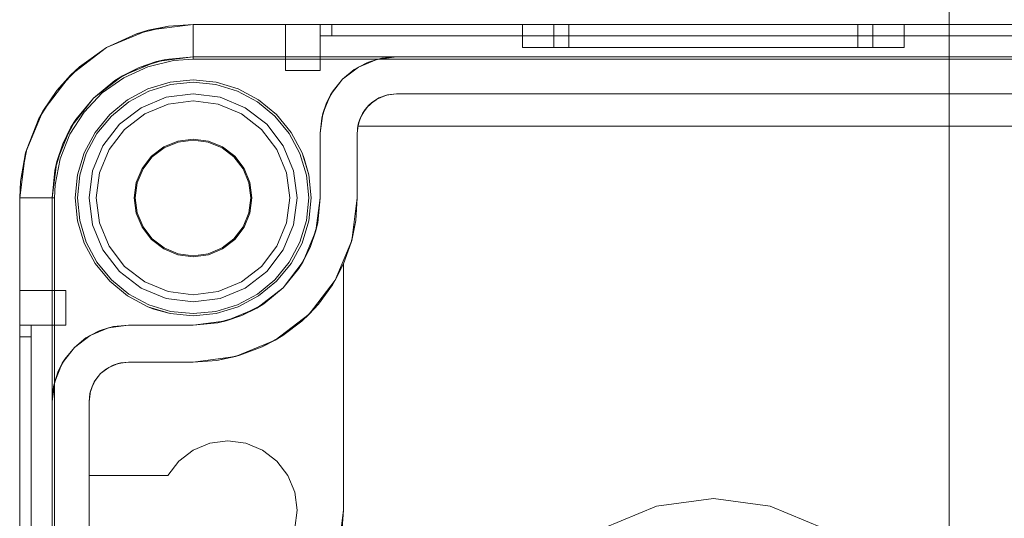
# Model space of a CAD drawing. Extents: x -620 to 300, y 62 to 1112.
# Tile 18 of 200: x -456.98 to -456.129, y 367.839 to 368.27. Entities that reach past the tile are written whole.
import ezdxf
from ezdxf.lldxf.tags import DXFTag

# ---------------------------------------------------------------- set-up
doc = ezdxf.new("R2010")
doc.units = 0
doc.layers.get('0').update_dxf_attribs({"lineweight": 13})
doc.layers.add('70 -71 Achsen- 1 Gebäudeachsen', color=7, linetype='STRICHPUNKT2-A06CPVM0L0', lineweight=18)
tags = doc.linetypes.add('STRICHPUNKT2-A06CPVM0L0', pattern=[12.7, 6.35, -3.175, 0, -3.175]).pattern_tags.tags
tags[10:11] = [DXFTag(74, 4), DXFTag(75, 0), DXFTag(340, '0'), DXFTag(46, 0.0), DXFTag(50, 0.0), DXFTag(44, 0.0), DXFTag(45, 0.0)]
tags[8:9] = [DXFTag(74, 4), DXFTag(75, 0), DXFTag(340, '0'), DXFTag(46, 0.0), DXFTag(50, 0.0), DXFTag(44, 0.0), DXFTag(45, 0.0)]
tags[6:7] = [DXFTag(74, 4), DXFTag(75, 0), DXFTag(340, '0'), DXFTag(46, 0.0), DXFTag(50, 0.0), DXFTag(44, 0.0), DXFTag(45, 0.0)]
tags[4:5] = [DXFTag(74, 4), DXFTag(75, 0), DXFTag(340, '0'), DXFTag(46, 0.0), DXFTag(50, 0.0), DXFTag(44, 0.0), DXFTag(45, 0.0)]

# ---------------------------------------------------------------- blocks, each defined once
blk = doc.blocks.new('Referenz-A06CPVM1L0')
at = {"layer": '70 -71 Achsen- 1 Gebäudeachsen', "color": 0, "linetype": 'STRICHPUNKT2-A06CPVM0L0', "ltscale": 0.18}
blk.add_line((-456.17628, 1084.55362), (-456.17628, 85.11362), dxfattribs=at)
blk = doc.blocks.new('Blockreferenz-A06CPVPRL0')
at = {"color": 9, "linetype": 'ByBlock', "lineweight": -2, "ltscale": 0.13, "true_color": 0xc1c9c4}
for p, q in [((-456.86917, 368.2604), (-456.90534, 368.24541)), ((-456.8794, 368.25726), (-456.85169, 368.26398)), ((-456.86917, 368.2604), (-456.8794, 368.25726)), ((-456.83034, 368.26551), (-456.86917, 368.2604)), ((-456.85169, 368.26398), (-456.86917, 368.2604)), ((-456.83034, 368.26551), (-456.85169, 368.26398)), ((-456.85169, 368.26398), (-456.83034, 368.26551)), ((-454.53034, 368.26551), (-456.83034, 368.26551)), ((-454.53034, 368.26551), (-456.83034, 368.26551)), ((-456.83034, 368.26551), (-456.83034, 368.26551)), ((-456.83034, 368.265), (-456.83034, 368.26551)), ((-456.83034, 368.26348), (-456.83034, 368.265)), ((-456.83034, 368.26101), (-456.83034, 368.26348)), ((-456.83034, 368.25768), (-456.83034, 368.26101)), ((-456.74932, 368.26551), (-456.75034, 368.26551)), ((-456.75034, 368.26551), (-456.75034, 368.22551)), ((-456.75034, 368.26551), (-456.75034, 368.26551)), ((-456.75034, 368.26551), (-456.75034, 368.22551)), ((-456.75034, 368.26551), (-456.74932, 368.26551)), ((-456.74632, 368.26551), (-456.74932, 368.26551)), ((-456.74932, 368.26551), (-456.74632, 368.26551)), ((-456.74156, 368.26551), (-456.74632, 368.26551)), ((-456.74632, 368.26551), (-456.74156, 368.26551)), ((-456.73534, 368.26551), (-456.74156, 368.26551)), ((-456.74156, 368.26551), (-456.73534, 368.26551)), ((-456.72811, 368.26551), (-456.73534, 368.26551)), ((-456.73534, 368.26551), (-456.72811, 368.26551)), ((-456.72034, 368.26551), (-456.72811, 368.26551)), ((-456.72811, 368.26551), (-456.72034, 368.26551)), ((-456.72, 368.26551), (-456.72034, 368.26551)), ((-456.72034, 368.26551), (-456.72034, 368.26051)), ((-456.72034, 368.25551), (-456.72034, 368.26551)), ((-455.68034, 368.26551), (-456.72034, 368.26551)), ((-456.72034, 368.26551), (-456.72034, 368.26551)), ((-456.72034, 368.26551), (-456.72034, 368.26051)), ((-456.72034, 368.26551), (-456.72, 368.26551)), ((-456.72034, 368.26551), (-455.68034, 368.26551)), ((-456.72034, 368.25551), (-456.72034, 368.26551)), ((-456.72034, 368.26051), (-456.72034, 368.25551)), ((-456.72034, 368.26051), (-456.72034, 368.25551)), ((-456.719, 368.26551), (-456.72, 368.26551)), ((-456.72, 368.26551), (-456.719, 368.26551)), ((-456.71741, 368.26551), (-456.719, 368.26551)), ((-456.719, 368.26551), (-456.71741, 368.26551)), ((-456.71534, 368.26551), (-456.71741, 368.26551)), ((-456.71741, 368.26551), (-456.71534, 368.26551)), ((-456.71293, 368.26551), (-456.71534, 368.26551)), ((-456.71534, 368.26551), (-456.71293, 368.26551)), ((-456.71034, 368.26551), (-456.71293, 368.26551)), ((-456.71293, 368.26551), (-456.71034, 368.26551)), ((-456.71034, 368.26051), (-456.71034, 368.26551)), ((-454.65034, 368.26551), (-456.71034, 368.26551)), ((-456.71034, 368.26551), (-456.71034, 368.26051)), ((-456.71034, 368.26551), (-454.65034, 368.26551)), ((-456.71034, 368.25551), (-456.71034, 368.26051)), ((-456.71034, 368.26051), (-456.71034, 368.25551)), ((-456.54534, 368.26551), (-456.54534, 368.24551)), ((-456.53972, 368.26551), (-456.54534, 368.26551)), ((-456.54534, 368.26551), (-456.53972, 368.26551)), ((-456.52324, 368.26551), (-456.53972, 368.26551)), ((-456.53972, 368.26551), (-456.52324, 368.26551)), ((-456.49702, 368.26551), (-456.52324, 368.26551)), ((-456.52324, 368.26551), (-456.49702, 368.26551)), ((-456.51824, 368.26551), (-456.51824, 368.24551)), ((-456.51559, 368.26551), (-456.51824, 368.26551)), ((-456.51824, 368.26551), (-456.51559, 368.26551)), ((-456.50775, 368.26551), (-456.51559, 368.26551)), ((-456.51559, 368.26551), (-456.50775, 368.26551)), ((-456.495, 368.26551), (-456.50775, 368.26551)), ((-456.50775, 368.26551), (-456.495, 368.26551)), ((-456.50534, 368.26551), (-456.50534, 368.24551)), ((-456.50294, 368.26551), (-456.50534, 368.26551)), ((-456.50534, 368.26551), (-456.50294, 368.26551)), ((-456.49583, 368.26551), (-456.50294, 368.26551)), ((-456.50294, 368.26551), (-456.49583, 368.26551)), ((-456.46284, 368.26551), (-456.49702, 368.26551)), ((-456.49702, 368.26551), (-456.46284, 368.26551)), ((-456.48428, 368.26551), (-456.49583, 368.26551)), ((-456.49583, 368.26551), (-456.48428, 368.26551)), ((-456.47785, 368.26551), (-456.495, 368.26551)), ((-456.495, 368.26551), (-456.47785, 368.26551)), ((-456.46873, 368.26551), (-456.48428, 368.26551)), ((-456.48428, 368.26551), (-456.46873, 368.26551)), ((-456.45696, 368.26551), (-456.47785, 368.26551)), ((-456.47785, 368.26551), (-456.45696, 368.26551)), ((-456.44979, 368.26551), (-456.46873, 368.26551)), ((-456.46873, 368.26551), (-456.44979, 368.26551)), ((-456.42305, 368.26551), (-456.46284, 368.26551)), ((-456.46284, 368.26551), (-456.42305, 368.26551)), ((-456.43312, 368.26551), (-456.45696, 368.26551)), ((-456.45696, 368.26551), (-456.43312, 368.26551)), ((-456.42818, 368.26551), (-456.44979, 368.26551)), ((-456.44979, 368.26551), (-456.42818, 368.26551)), ((-456.40725, 368.26551), (-456.43312, 368.26551)), ((-456.43312, 368.26551), (-456.40725, 368.26551)), ((-456.40473, 368.26551), (-456.42818, 368.26551)), ((-456.42818, 368.26551), (-456.40473, 368.26551)), ((-456.38034, 368.26551), (-456.42305, 368.26551)), ((-456.42305, 368.26551), (-456.38034, 368.26551)), ((-456.38034, 368.26551), (-456.40725, 368.26551)), ((-456.40725, 368.26551), (-456.38034, 368.26551)), ((-456.38034, 368.26551), (-456.40473, 368.26551)), ((-456.40473, 368.26551), (-456.38034, 368.26551)), ((-456.35344, 368.26551), (-456.38034, 368.26551)), ((-456.33764, 368.26551), (-456.38034, 368.26551)), ((-456.35596, 368.26551), (-456.38034, 368.26551)), ((-456.38034, 368.26551), (-456.35344, 368.26551)), ((-456.38034, 368.26551), (-456.33764, 368.26551)), ((-456.38034, 368.26551), (-456.35596, 368.26551)), ((-456.33251, 368.26551), (-456.35596, 368.26551)), ((-456.35596, 368.26551), (-456.33251, 368.26551)), ((-456.32757, 368.26551), (-456.35344, 368.26551)), ((-456.35344, 368.26551), (-456.32757, 368.26551)), ((-456.29784, 368.26551), (-456.33764, 368.26551)), ((-456.33764, 368.26551), (-456.29784, 368.26551)), ((-456.3109, 368.26551), (-456.33251, 368.26551)), ((-456.33251, 368.26551), (-456.3109, 368.26551)), ((-456.30373, 368.26551), (-456.32757, 368.26551)), ((-456.32757, 368.26551), (-456.30373, 368.26551)), ((-456.29196, 368.26551), (-456.3109, 368.26551)), ((-456.3109, 368.26551), (-456.29196, 368.26551)), ((-456.28283, 368.26551), (-456.30373, 368.26551)), ((-456.30373, 368.26551), (-456.28283, 368.26551)), ((-456.26367, 368.26551), (-456.29784, 368.26551)), ((-456.29784, 368.26551), (-456.26367, 368.26551)), ((-456.27641, 368.26551), (-456.29196, 368.26551)), ((-456.29196, 368.26551), (-456.27641, 368.26551)), ((-456.26568, 368.26551), (-456.28283, 368.26551)), ((-456.28283, 368.26551), (-456.26568, 368.26551)), ((-456.26486, 368.26551), (-456.27641, 368.26551)), ((-456.27641, 368.26551), (-456.26486, 368.26551)), ((-456.25294, 368.26551), (-456.26568, 368.26551)), ((-456.26568, 368.26551), (-456.25294, 368.26551)), ((-456.25775, 368.26551), (-456.26486, 368.26551)), ((-456.26486, 368.26551), (-456.25775, 368.26551)), ((-456.23745, 368.26551), (-456.26367, 368.26551)), ((-456.26367, 368.26551), (-456.23745, 368.26551)), ((-456.25534, 368.26551), (-456.25775, 368.26551)), ((-456.25775, 368.26551), (-456.25534, 368.26551)), ((-456.25534, 368.24551), (-456.25534, 368.26551)), ((-456.24509, 368.26551), (-456.25294, 368.26551)), ((-456.25294, 368.26551), (-456.24509, 368.26551)), ((-456.24244, 368.26551), (-456.24509, 368.26551)), ((-456.24509, 368.26551), (-456.24244, 368.26551)), ((-456.24244, 368.24551), (-456.24244, 368.26551)), ((-456.22097, 368.26551), (-456.23745, 368.26551)), ((-456.23745, 368.26551), (-456.22097, 368.26551)), ((-456.21534, 368.26551), (-456.22097, 368.26551)), ((-456.22097, 368.26551), (-456.21534, 368.26551)), ((-456.21534, 368.24551), (-456.21534, 368.26551)), ((-456.8794, 368.25726), (-456.90534, 368.24541)), ((-456.90534, 368.24541), (-456.8794, 368.25726)), ((-456.83034, 368.25359), (-456.83034, 368.25768)), ((-456.83034, 368.24888), (-456.83034, 368.25359)), ((-456.72034, 368.25551), (-456.72015, 368.25551)), ((-456.72034, 368.22551), (-456.72034, 368.25551)), ((-456.72034, 368.25551), (-455.68034, 368.25551)), ((-456.72034, 368.25551), (-456.72034, 368.25551)), ((-456.72034, 368.25551), (-455.68034, 368.25551)), ((-456.72034, 368.22551), (-456.72034, 368.25551)), ((-456.72034, 368.25551), (-456.72034, 368.25551)), ((-456.72034, 368.25551), (-456.72034, 368.25551)), ((-456.72034, 368.25551), (-456.72034, 368.25551)), ((-456.72034, 368.25551), (-456.72034, 368.25551)), ((-456.72034, 368.25551), (-456.72034, 368.25551)), ((-456.72015, 368.25551), (-456.72034, 368.25551)), ((-456.72015, 368.25551), (-456.71958, 368.25551)), ((-456.71958, 368.25551), (-456.72015, 368.25551)), ((-456.71958, 368.25551), (-456.71866, 368.25551)), ((-456.71866, 368.25551), (-456.71958, 368.25551)), ((-456.71866, 368.25551), (-456.71741, 368.25551)), ((-456.71741, 368.25551), (-456.71866, 368.25551)), ((-456.71741, 368.25551), (-456.7159, 368.25551)), ((-456.7159, 368.25551), (-456.71741, 368.25551)), ((-456.7159, 368.25551), (-456.71417, 368.25551)), ((-456.71417, 368.25551), (-456.7159, 368.25551)), ((-456.71417, 368.25551), (-456.71229, 368.25551)), ((-456.71229, 368.25551), (-456.71417, 368.25551)), ((-456.71229, 368.25551), (-456.71034, 368.25551)), ((-456.71034, 368.25551), (-456.71229, 368.25551)), ((-456.71034, 368.25551), (-454.65034, 368.25551)), ((-454.65034, 368.25551), (-456.71034, 368.25551)), ((-456.90534, 368.24541), (-456.93641, 368.22157)), ((-456.90534, 368.24541), (-456.92857, 368.22887)), ((-456.92857, 368.22887), (-456.90534, 368.24541)), ((-456.83034, 368.24372), (-456.83034, 368.24888)), ((-456.83034, 368.23827), (-456.83034, 368.24372)), ((-456.54534, 368.24551), (-456.53972, 368.24551)), ((-456.54534, 368.24551), (-456.53972, 368.24551)), ((-456.53972, 368.24551), (-456.52324, 368.24551)), ((-456.53972, 368.24551), (-456.52324, 368.24551)), ((-456.52324, 368.24551), (-456.49702, 368.24551)), ((-456.52324, 368.24551), (-456.49702, 368.24551)), ((-456.51824, 368.24551), (-456.51355, 368.24551)), ((-456.51824, 368.24551), (-456.51355, 368.24551)), ((-456.51355, 368.24551), (-456.49977, 368.24551)), ((-456.51355, 368.24551), (-456.49977, 368.24551)), ((-456.50534, 368.24551), (-456.50108, 368.24551)), ((-456.50534, 368.24551), (-456.50108, 368.24551)), ((-456.50108, 368.24551), (-456.4886, 368.24551)), ((-456.50108, 368.24551), (-456.4886, 368.24551)), ((-456.49977, 368.24551), (-456.47785, 368.24551)), ((-456.49977, 368.24551), (-456.47785, 368.24551)), ((-456.49702, 368.24551), (-456.46284, 368.24551)), ((-456.49702, 368.24551), (-456.46284, 368.24551)), ((-456.4886, 368.24551), (-456.46873, 368.24551)), ((-456.4886, 368.24551), (-456.46873, 368.24551)), ((-456.47785, 368.24551), (-456.44929, 368.24551)), ((-456.47785, 368.24551), (-456.44929, 368.24551)), ((-456.46873, 368.24551), (-456.44284, 368.24551)), ((-456.46873, 368.24551), (-456.44284, 368.24551)), ((-456.46284, 368.24551), (-456.42305, 368.24551)), ((-456.46284, 368.24551), (-456.42305, 368.24551)), ((-456.44929, 368.24551), (-456.41604, 368.24551)), ((-456.44929, 368.24551), (-456.41604, 368.24551)), ((-456.44284, 368.24551), (-456.4127, 368.24551)), ((-456.44284, 368.24551), (-456.4127, 368.24551)), ((-456.42305, 368.24551), (-456.38034, 368.24551)), ((-456.42305, 368.24551), (-456.38034, 368.24551)), ((-456.41604, 368.24551), (-456.38034, 368.24551)), ((-456.41604, 368.24551), (-456.38034, 368.24551)), ((-456.4127, 368.24551), (-456.38034, 368.24551)), ((-456.4127, 368.24551), (-456.38034, 368.24551)), ((-456.38034, 368.24551), (-456.34465, 368.24551)), ((-456.38034, 368.24551), (-456.33764, 368.24551)), ((-456.38034, 368.24551), (-456.34799, 368.24551)), ((-456.38034, 368.24551), (-456.33764, 368.24551)), ((-456.38034, 368.24551), (-456.34465, 368.24551)), ((-456.38034, 368.24551), (-456.34799, 368.24551)), ((-456.34799, 368.24551), (-456.31784, 368.24551)), ((-456.34799, 368.24551), (-456.31784, 368.24551)), ((-456.34465, 368.24551), (-456.31139, 368.24551)), ((-456.34465, 368.24551), (-456.31139, 368.24551)), ((-456.33764, 368.24551), (-456.29784, 368.24551)), ((-456.33764, 368.24551), (-456.29784, 368.24551)), ((-456.31784, 368.24551), (-456.29196, 368.24551)), ((-456.31784, 368.24551), (-456.29196, 368.24551)), ((-456.31139, 368.24551), (-456.28283, 368.24551)), ((-456.31139, 368.24551), (-456.28283, 368.24551)), ((-456.29784, 368.24551), (-456.26367, 368.24551)), ((-456.29784, 368.24551), (-456.26367, 368.24551)), ((-456.29196, 368.24551), (-456.27209, 368.24551)), ((-456.29196, 368.24551), (-456.27209, 368.24551)), ((-456.28283, 368.24551), (-456.26092, 368.24551)), ((-456.28283, 368.24551), (-456.26092, 368.24551)), ((-456.27209, 368.24551), (-456.2596, 368.24551)), ((-456.27209, 368.24551), (-456.2596, 368.24551)), ((-456.26367, 368.24551), (-456.23745, 368.24551)), ((-456.26367, 368.24551), (-456.23745, 368.24551)), ((-456.26092, 368.24551), (-456.24714, 368.24551)), ((-456.26092, 368.24551), (-456.24714, 368.24551)), ((-456.2596, 368.24551), (-456.25534, 368.24551)), ((-456.2596, 368.24551), (-456.25534, 368.24551)), ((-456.24714, 368.24551), (-456.24244, 368.24551)), ((-456.24714, 368.24551), (-456.24244, 368.24551)), ((-456.23745, 368.24551), (-456.22097, 368.24551)), ((-456.23745, 368.24551), (-456.22097, 368.24551)), ((-456.22097, 368.24551), (-456.21534, 368.24551)), ((-456.22097, 368.24551), (-456.21534, 368.24551)), ((-456.87703, 368.22822), (-456.85414, 368.23516)), ((-456.86959, 368.22891), (-456.84742, 368.23429)), ((-456.86192, 368.23335), (-456.83034, 368.23751)), ((-456.85414, 368.23516), (-456.86192, 368.23335)), ((-456.83034, 368.23751), (-456.85414, 368.23516)), ((-456.84742, 368.23429), (-456.83034, 368.23551)), ((-456.83034, 368.23551), (-456.83034, 368.23827)), ((-456.83034, 368.23751), (-454.53034, 368.23751)), ((-456.65434, 368.23751), (-456.83034, 368.23751)), ((-456.83034, 368.23751), (-456.83034, 368.23751)), ((-456.83034, 368.23551), (-455.98034, 368.23551)), ((-456.67143, 368.23526), (-456.68734, 368.22866)), ((-456.6796, 368.23248), (-456.66722, 368.23624)), ((-456.67143, 368.23526), (-456.6796, 368.23248)), ((-456.65434, 368.23751), (-456.67143, 368.23526)), ((-456.66722, 368.23624), (-456.67143, 368.23526)), ((-456.66722, 368.23624), (-456.65434, 368.23751)), ((-456.65434, 368.23751), (-456.66722, 368.23624)), ((-454.70634, 368.23751), (-456.65434, 368.23751)), ((-456.65434, 368.23751), (-456.65434, 368.23751)), ((-456.94825, 368.20823), (-456.92857, 368.22887)), ((-456.92857, 368.22887), (-456.93641, 368.22157)), ((-456.89812, 368.21695), (-456.87703, 368.22822)), ((-456.89134, 368.22116), (-456.86192, 368.23335)), ((-456.87703, 368.22822), (-456.89134, 368.22116)), ((-456.89034, 368.21943), (-456.86959, 368.22891)), ((-456.86192, 368.23335), (-456.87703, 368.22822)), ((-456.68734, 368.22866), (-456.70101, 368.21818)), ((-456.70101, 368.21818), (-456.69101, 368.22638)), ((-456.69101, 368.22638), (-456.70101, 368.21818)), ((-456.69101, 368.22638), (-456.6796, 368.23248)), ((-456.68734, 368.22866), (-456.69101, 368.22638)), ((-456.6796, 368.23248), (-456.68734, 368.22866)), ((-456.93641, 368.22157), (-456.96025, 368.19051)), ((-456.93641, 368.22157), (-456.94825, 368.20823)), ((-456.91661, 368.20177), (-456.89134, 368.22116)), ((-456.90893, 368.2062), (-456.89034, 368.21943)), ((-456.89134, 368.22116), (-456.89812, 368.21695)), ((-456.83034, 368.21751), (-456.85024, 368.21555)), ((-456.85024, 368.21555), (-456.83034, 368.21751)), ((-456.81044, 368.21555), (-456.83034, 368.21751)), ((-456.83034, 368.21751), (-456.81044, 368.21555)), ((-456.75034, 368.22551), (-456.74932, 368.22551)), ((-456.75034, 368.22551), (-456.74932, 368.22551)), ((-456.75034, 368.22551), (-456.75034, 368.22551)), ((-456.74932, 368.22551), (-456.74632, 368.22551)), ((-456.74932, 368.22551), (-456.74632, 368.22551)), ((-456.74632, 368.22551), (-456.74156, 368.22551)), ((-456.74632, 368.22551), (-456.74156, 368.22551)), ((-456.74156, 368.22551), (-456.73534, 368.22551)), ((-456.74156, 368.22551), (-456.73534, 368.22551)), ((-456.73534, 368.22551), (-456.72811, 368.22551)), ((-456.73534, 368.22551), (-456.72811, 368.22551)), ((-456.72811, 368.22551), (-456.72034, 368.22551)), ((-456.72811, 368.22551), (-456.72034, 368.22551)), ((-456.72034, 368.22551), (-456.72034, 368.22551)), ((-456.70101, 368.21818), (-456.7115, 368.20451)), ((-456.70922, 368.20817), (-456.70101, 368.21818)), ((-456.70101, 368.21818), (-456.70922, 368.20817)), ((-456.89812, 368.21695), (-456.91661, 368.20177)), ((-456.86938, 368.20974), (-456.88701, 368.20032)), ((-456.88701, 368.20032), (-456.86938, 368.20974)), ((-456.85024, 368.21555), (-456.86938, 368.20974)), ((-456.86938, 368.20974), (-456.85024, 368.21555)), ((-456.84985, 368.21359), (-456.86861, 368.20789)), ((-456.83034, 368.21551), (-456.84985, 368.21359)), ((-456.81083, 368.21359), (-456.83034, 368.21551)), ((-456.79208, 368.20789), (-456.81083, 368.21359)), ((-456.79131, 368.20974), (-456.81044, 368.21555)), ((-456.81044, 368.21555), (-456.79131, 368.20974)), ((-456.77368, 368.20032), (-456.79131, 368.20974)), ((-456.79131, 368.20974), (-456.77368, 368.20032)), ((-456.96367, 368.18424), (-456.94825, 368.20823)), ((-456.94825, 368.20823), (-456.96025, 368.19051)), ((-456.936, 368.17651), (-456.91661, 368.20177)), ((-456.91661, 368.20177), (-456.93178, 368.18329)), ((-456.92467, 368.18969), (-456.90893, 368.2062)), ((-456.88701, 368.20032), (-456.90247, 368.18763)), ((-456.90247, 368.18763), (-456.88701, 368.20032)), ((-456.86861, 368.20789), (-456.8859, 368.19865)), ((-456.85364, 368.20244), (-456.87534, 368.19345)), ((-456.85364, 368.20244), (-456.87534, 368.19345)), ((-456.83034, 368.20551), (-456.85364, 368.20244)), ((-456.83034, 368.20551), (-456.85364, 368.20244)), ((-456.80705, 368.20244), (-456.83034, 368.20551)), ((-456.80705, 368.20244), (-456.83034, 368.20551)), ((-456.78534, 368.19345), (-456.80705, 368.20244)), ((-456.78534, 368.19345), (-456.80705, 368.20244)), ((-456.77479, 368.19865), (-456.79208, 368.20789)), ((-456.75822, 368.18763), (-456.77368, 368.20032)), ((-456.77368, 368.20032), (-456.75822, 368.18763)), ((-456.7115, 368.20451), (-456.71809, 368.18859)), ((-456.71532, 368.19676), (-456.70922, 368.20817)), ((-456.7115, 368.20451), (-456.71532, 368.19676)), ((-456.70922, 368.20817), (-456.7115, 368.20451)), ((-456.67839, 368.19555), (-456.67134, 368.20095)), ((-456.67134, 368.20095), (-456.67616, 368.19758)), ((-456.67321, 368.19952), (-456.67048, 368.20131)), ((-456.67134, 368.20095), (-456.66314, 368.20435)), ((-456.66957, 368.2019), (-456.67134, 368.20095)), ((-456.67048, 368.20131), (-456.66957, 368.2019)), ((-456.66314, 368.20435), (-456.66957, 368.2019)), ((-456.66957, 368.2019), (-456.66526, 368.20347)), ((-456.66526, 368.20347), (-456.66268, 368.20441)), ((-456.66314, 368.20435), (-456.65434, 368.20551)), ((-456.66217, 368.20459), (-456.66314, 368.20435)), ((-456.66268, 368.20441), (-456.66217, 368.20459)), ((-456.65434, 368.20551), (-456.66217, 368.20459)), ((-456.65434, 368.20551), (-454.70634, 368.20551)), ((-455.94534, 368.20551), (-456.65434, 368.20551)), ((-456.65434, 368.20551), (-456.65434, 368.20551)), ((-456.8859, 368.19865), (-456.90105, 368.18622)), ((-456.87534, 368.19345), (-456.89398, 368.17915)), ((-456.87534, 368.19345), (-456.89398, 368.17915)), ((-456.85202, 368.19641), (-456.87222, 368.18805)), ((-456.87222, 368.18805), (-456.85202, 368.19641)), ((-456.83034, 368.19927), (-456.85202, 368.19641)), ((-456.85202, 368.19641), (-456.83034, 368.19927)), ((-456.80867, 368.19641), (-456.83034, 368.19927)), ((-456.83034, 368.19927), (-456.80867, 368.19641)), ((-456.78846, 368.18805), (-456.80867, 368.19641)), ((-456.80867, 368.19641), (-456.78846, 368.18805)), ((-456.7667, 368.17915), (-456.78534, 368.19345)), ((-456.7667, 368.17915), (-456.78534, 368.19345)), ((-456.75963, 368.18622), (-456.77479, 368.19865)), ((-456.71908, 368.18438), (-456.71532, 368.19676)), ((-456.71532, 368.19676), (-456.71809, 368.18859)), ((-456.68379, 368.18851), (-456.67839, 368.19555)), ((-456.68158, 368.19186), (-456.68379, 368.18851)), ((-456.6827, 368.18992), (-456.68158, 368.19186)), ((-456.67839, 368.19555), (-456.68158, 368.19186)), ((-456.68158, 368.19186), (-456.67966, 368.19389)), ((-456.67966, 368.19389), (-456.6773, 368.19638)), ((-456.67616, 368.19758), (-456.67839, 368.19555)), ((-456.6773, 368.19638), (-456.67616, 368.19758)), ((-456.67616, 368.19758), (-456.67321, 368.19952)), ((-456.96025, 368.19051), (-456.97523, 368.15433)), ((-456.96367, 368.18424), (-456.97427, 368.15777)), ((-456.96025, 368.19051), (-456.96367, 368.18424)), ((-456.94306, 368.16219), (-456.93178, 368.18329)), ((-456.937, 368.17049), (-456.92467, 368.18969)), ((-456.93178, 368.18329), (-456.936, 368.17651)), ((-456.90247, 368.18763), (-456.91515, 368.17218)), ((-456.91515, 368.17218), (-456.90247, 368.18763)), ((-456.90105, 368.18622), (-456.91349, 368.17106)), ((-456.87222, 368.18805), (-456.88957, 368.17473)), ((-456.88957, 368.17473), (-456.87222, 368.18805)), ((-456.77112, 368.17473), (-456.78846, 368.18805)), ((-456.78846, 368.18805), (-456.77112, 368.17473)), ((-456.7472, 368.17106), (-456.75963, 368.18622)), ((-456.74553, 368.17218), (-456.75822, 368.18763)), ((-456.75822, 368.18763), (-456.74553, 368.17218)), ((-456.71809, 368.18859), (-456.72034, 368.17151)), ((-456.72034, 368.17151), (-456.71908, 368.18438)), ((-456.71908, 368.18438), (-456.72034, 368.17151)), ((-456.71809, 368.18859), (-456.71908, 368.18438)), ((-456.68553, 368.18505), (-456.68781, 368.17751)), ((-456.68719, 368.18031), (-456.68379, 368.18851)), ((-456.68553, 368.18505), (-456.68719, 368.18031)), ((-456.68637, 368.18228), (-456.68553, 368.18505)), ((-456.68379, 368.18851), (-456.68553, 368.18505)), ((-456.68553, 368.18505), (-456.68445, 368.18691)), ((-456.68445, 368.18691), (-456.6827, 368.18992)), ((-456.94819, 368.14708), (-456.936, 368.17651)), ((-456.936, 368.17651), (-456.94306, 368.16219)), ((-456.89398, 368.17915), (-456.90829, 368.16051)), ((-456.89398, 368.17915), (-456.90829, 368.16051)), ((-456.88957, 368.17473), (-456.90288, 368.15739)), ((-456.90288, 368.15739), (-456.88957, 368.17473)), ((-456.75781, 368.15739), (-456.77112, 368.17473)), ((-456.77112, 368.17473), (-456.75781, 368.15739)), ((-456.7524, 368.16051), (-456.7667, 368.17915)), ((-456.7524, 368.16051), (-456.7667, 368.17915)), ((-456.68834, 368.17151), (-456.68719, 368.18031)), ((-456.68811, 368.17552), (-456.68828, 368.17352)), ((-456.68781, 368.17751), (-456.68811, 368.17552)), ((-456.68719, 368.18031), (-456.68781, 368.17751)), ((-456.68781, 368.17751), (-456.68736, 368.17901)), ((-456.68755, 368.17751), (-456.68781, 368.17751)), ((-456.68781, 368.17751), (-455.94534, 368.17751)), ((-456.68781, 368.17751), (-456.68781, 368.17751)), ((-455.94534, 368.17751), (-456.68755, 368.17751)), ((-456.68736, 368.17901), (-456.68637, 368.18228)), ((-456.94548, 368.14931), (-456.937, 368.17049)), ((-456.91515, 368.17218), (-456.92458, 368.15454)), ((-456.92458, 368.15454), (-456.91515, 368.17218)), ((-456.91349, 368.17106), (-456.92273, 368.15378)), ((-456.83034, 368.16638), (-456.84351, 368.16465)), ((-456.81718, 368.16465), (-456.83034, 368.16638)), ((-456.73796, 368.15378), (-456.7472, 368.17106)), ((-456.73611, 368.15454), (-456.74553, 368.17218)), ((-456.74553, 368.17218), (-456.73611, 368.15454)), ((-456.72034, 368.17151), (-456.72034, 368.11551)), ((-456.72034, 368.15454), (-456.72034, 368.17151)), ((-456.72034, 368.17151), (-456.72034, 368.17151)), ((-456.68828, 368.17352), (-456.68834, 368.17151)), ((-456.68834, 368.17151), (-456.68834, 368.11551)), ((-456.68834, 368.11551), (-456.68834, 368.17151)), ((-456.68834, 368.17151), (-456.68834, 368.17151)), ((-456.97966, 368.12977), (-456.97427, 368.15777)), ((-456.97427, 368.15777), (-456.97523, 368.15433)), ((-456.95, 368.13931), (-456.94306, 368.16219)), ((-456.94306, 368.16219), (-456.94819, 368.14708)), ((-456.90829, 368.16051), (-456.91728, 368.1388)), ((-456.90829, 368.16051), (-456.91728, 368.1388)), ((-456.85578, 368.15956), (-456.86632, 368.15148)), ((-456.8657, 368.15086), (-456.85534, 368.15881)), ((-456.84351, 368.16465), (-456.85578, 368.15956)), ((-456.85534, 368.15881), (-456.84328, 368.1638)), ((-456.84328, 368.1638), (-456.83034, 368.16551)), ((-456.83034, 368.16551), (-456.8174, 368.1638)), ((-456.8174, 368.1638), (-456.80534, 368.15881)), ((-456.80491, 368.15956), (-456.81718, 368.16465)), ((-456.80534, 368.15881), (-456.79499, 368.15086)), ((-456.79437, 368.15148), (-456.80491, 368.15956)), ((-456.74341, 368.1388), (-456.7524, 368.16051)), ((-456.74341, 368.1388), (-456.7524, 368.16051)), ((-456.97523, 368.15433), (-456.98034, 368.11551)), ((-456.97523, 368.15433), (-456.97966, 368.12977)), ((-456.9498, 368.12691), (-456.94548, 368.14931)), ((-456.92458, 368.15454), (-456.93038, 368.13541)), ((-456.93038, 368.13541), (-456.92458, 368.15454)), ((-456.92273, 368.15378), (-456.92842, 368.13502)), ((-456.90288, 368.15739), (-456.91125, 368.13719)), ((-456.91125, 368.13719), (-456.90288, 368.15739)), ((-456.86632, 368.15148), (-456.8744, 368.14094)), ((-456.87365, 368.14051), (-456.8657, 368.15086)), ((-456.79499, 368.15086), (-456.78704, 368.14051)), ((-456.78629, 368.14094), (-456.79437, 368.15148)), ((-456.74944, 368.13719), (-456.75781, 368.15739)), ((-456.75781, 368.15739), (-456.74944, 368.13719)), ((-456.73227, 368.13502), (-456.73796, 368.15378)), ((-456.7303, 368.13541), (-456.73611, 368.15454)), ((-456.73422, 368.14962), (-456.73611, 368.15454)), ((-456.73611, 368.15454), (-456.73422, 368.14962)), ((-456.7303, 368.13541), (-456.73422, 368.14962)), ((-456.73422, 368.14962), (-456.7303, 368.13541)), ((-456.72034, 368.13541), (-456.72034, 368.15454)), ((-456.95234, 368.11551), (-456.94819, 368.14708)), ((-456.94819, 368.14708), (-456.95, 368.13931)), ((-456.8744, 368.14094), (-456.87948, 368.12867)), ((-456.87864, 368.12845), (-456.87365, 368.14051)), ((-456.78704, 368.14051), (-456.78205, 368.12845)), ((-456.7812, 368.12867), (-456.78629, 368.14094)), ((-456.95, 368.13931), (-456.95234, 368.11551)), ((-456.93038, 368.13541), (-456.93234, 368.11551)), ((-456.93234, 368.11551), (-456.93038, 368.13541)), ((-456.92842, 368.13502), (-456.93034, 368.11551)), ((-456.91728, 368.1388), (-456.92034, 368.11551)), ((-456.91728, 368.1388), (-456.92034, 368.11551)), ((-456.91125, 368.13719), (-456.9141, 368.11551)), ((-456.9141, 368.11551), (-456.91125, 368.13719)), ((-456.74658, 368.11551), (-456.74944, 368.13719)), ((-456.74944, 368.13719), (-456.74658, 368.11551)), ((-456.74034, 368.11551), (-456.74341, 368.1388)), ((-456.74034, 368.11551), (-456.74341, 368.1388)), ((-456.73034, 368.11551), (-456.73227, 368.13502)), ((-456.72834, 368.11551), (-456.7303, 368.13541)), ((-456.7303, 368.13541), (-456.72834, 368.11551)), ((-456.72034, 368.11551), (-456.72034, 368.13541)), ((-456.97966, 368.12977), (-456.98034, 368.11551)), ((-456.98034, 368.11551), (-456.97966, 368.12977)), ((-456.95034, 368.11551), (-456.9498, 368.12691)), ((-456.87948, 368.12867), (-456.88122, 368.11551)), ((-456.88034, 368.11551), (-456.87864, 368.12845)), ((-456.78205, 368.12845), (-456.78034, 368.11551)), ((-456.77947, 368.11551), (-456.7812, 368.12867)), ((-456.98034, 368.11551), (-456.98034, 364.81551)), ((-456.98034, 368.11551), (-456.97983, 368.11551)), ((-456.98034, 364.81551), (-456.98034, 368.11551)), ((-456.98034, 368.11551), (-456.98034, 368.11551)), ((-456.97983, 368.11551), (-456.97832, 368.11551)), ((-456.97832, 368.11551), (-456.97585, 368.11551)), ((-456.97585, 368.11551), (-456.97251, 368.11551)), ((-456.97251, 368.11551), (-456.96842, 368.11551)), ((-456.96842, 368.11551), (-456.96372, 368.11551)), ((-456.96372, 368.11551), (-456.95855, 368.11551)), ((-456.95855, 368.11551), (-456.95311, 368.11551)), ((-456.95311, 368.11551), (-456.95034, 368.11551)), ((-456.95234, 364.81551), (-456.95234, 368.11551)), ((-456.95234, 368.11551), (-456.95234, 367.93951)), ((-456.95234, 368.11551), (-456.95234, 368.11551)), ((-456.95034, 366.76551), (-456.95034, 368.11551)), ((-456.93234, 368.11551), (-456.93038, 368.09561)), ((-456.93038, 368.09561), (-456.93234, 368.11551)), ((-456.93034, 368.11551), (-456.92842, 368.096)), ((-456.92034, 368.11551), (-456.91728, 368.09221)), ((-456.92034, 368.11551), (-456.91728, 368.09221)), ((-456.9141, 368.11551), (-456.91125, 368.09383)), ((-456.91125, 368.09383), (-456.9141, 368.11551)), ((-456.88122, 368.11551), (-456.87948, 368.10234)), ((-456.87864, 368.10257), (-456.88034, 368.11551)), ((-456.78034, 368.11551), (-456.78205, 368.10257)), ((-456.7812, 368.10234), (-456.77947, 368.11551)), ((-456.74944, 368.09383), (-456.74658, 368.11551)), ((-456.74658, 368.11551), (-456.74944, 368.09383)), ((-456.74341, 368.09221), (-456.74034, 368.11551)), ((-456.74341, 368.09221), (-456.74034, 368.11551)), ((-456.73227, 368.096), (-456.73034, 368.11551)), ((-456.7303, 368.09561), (-456.72834, 368.11551)), ((-456.72834, 368.11551), (-456.7303, 368.09561)), ((-456.72034, 368.11551), (-456.72409, 368.08704)), ((-456.72246, 368.09405), (-456.72034, 368.11551)), ((-456.72034, 368.11551), (-456.72034, 368.11551)), ((-456.68834, 368.11551), (-456.69318, 368.07875)), ((-456.68834, 368.11551), (-456.68969, 368.09597)), ((-456.68969, 368.09597), (-456.68834, 368.11551)), ((-456.68834, 368.11551), (-456.68834, 368.11551)), ((-456.87948, 368.10234), (-456.8744, 368.09007)), ((-456.87365, 368.09051), (-456.87864, 368.10257)), ((-456.78205, 368.10257), (-456.78704, 368.09051)), ((-456.78629, 368.09007), (-456.7812, 368.10234)), ((-456.93038, 368.09561), (-456.92458, 368.07647)), ((-456.92458, 368.07647), (-456.93038, 368.09561)), ((-456.92842, 368.096), (-456.92273, 368.07724)), ((-456.91728, 368.09221), (-456.90829, 368.07051)), ((-456.91728, 368.09221), (-456.90829, 368.07051)), ((-456.91125, 368.09383), (-456.90288, 368.07363)), ((-456.90288, 368.07363), (-456.91125, 368.09383)), ((-456.8744, 368.09007), (-456.86632, 368.07953)), ((-456.8657, 368.08015), (-456.87365, 368.09051)), ((-456.78704, 368.09051), (-456.79499, 368.08015)), ((-456.79437, 368.07953), (-456.78629, 368.09007)), ((-456.75781, 368.07363), (-456.74944, 368.09383)), ((-456.74944, 368.09383), (-456.75781, 368.07363)), ((-456.7524, 368.07051), (-456.74341, 368.09221)), ((-456.7524, 368.07051), (-456.74341, 368.09221)), ((-456.73796, 368.07724), (-456.73227, 368.096)), ((-456.73611, 368.07647), (-456.7303, 368.09561)), ((-456.7303, 368.09561), (-456.73611, 368.07647)), ((-456.72593, 368.0826), (-456.72371, 368.0899)), ((-456.72409, 368.08704), (-456.72246, 368.09405)), ((-456.72371, 368.0899), (-456.72246, 368.09405)), ((-456.68969, 368.09597), (-456.69372, 368.0768)), ((-456.69318, 368.07875), (-456.68969, 368.09597)), ((-456.72409, 368.08704), (-456.73508, 368.06051)), ((-456.72872, 368.07341), (-456.72409, 368.08704)), ((-456.72872, 368.07341), (-456.72593, 368.0826)), ((-456.92458, 368.07647), (-456.91515, 368.05884)), ((-456.91515, 368.05884), (-456.92458, 368.07647)), ((-456.92273, 368.07724), (-456.91349, 368.05995)), ((-456.90288, 368.07363), (-456.88957, 368.05628)), ((-456.88957, 368.05628), (-456.90288, 368.07363)), ((-456.86632, 368.07953), (-456.85578, 368.07145)), ((-456.85534, 368.07221), (-456.8657, 368.08015)), ((-456.79499, 368.08015), (-456.80534, 368.07221)), ((-456.80491, 368.07145), (-456.79437, 368.07953)), ((-456.77112, 368.05628), (-456.75781, 368.07363)), ((-456.75781, 368.07363), (-456.77112, 368.05628)), ((-456.7472, 368.05995), (-456.73796, 368.07724)), ((-456.74553, 368.05884), (-456.73611, 368.07647)), ((-456.73611, 368.07647), (-456.74553, 368.05884)), ((-456.73508, 368.06051), (-456.72872, 368.07341)), ((-456.73324, 368.06494), (-456.72872, 368.07341)), ((-456.69318, 368.07875), (-456.70737, 368.04451)), ((-456.69372, 368.0768), (-456.70034, 368.05838)), ((-456.70034, 368.05838), (-456.69372, 368.0768)), ((-456.69372, 368.0768), (-456.69318, 368.07875)), ((-456.90829, 368.07051), (-456.89398, 368.05187)), ((-456.90829, 368.07051), (-456.89398, 368.05187)), ((-456.85578, 368.07145), (-456.84351, 368.06637)), ((-456.84328, 368.06721), (-456.85534, 368.07221)), ((-456.84351, 368.06637), (-456.83034, 368.06463)), ((-456.83034, 368.06551), (-456.84328, 368.06721)), ((-456.8174, 368.06721), (-456.83034, 368.06551)), ((-456.83034, 368.06463), (-456.81718, 368.06637)), ((-456.80534, 368.07221), (-456.8174, 368.06721)), ((-456.81718, 368.06637), (-456.80491, 368.07145)), ((-456.7667, 368.05187), (-456.7524, 368.07051)), ((-456.7667, 368.05187), (-456.7524, 368.07051)), ((-456.73684, 368.05821), (-456.73324, 368.06494)), ((-456.91515, 368.05884), (-456.90247, 368.04338)), ((-456.90247, 368.04338), (-456.91515, 368.05884)), ((-456.91349, 368.05995), (-456.90105, 368.0448)), ((-456.88957, 368.05628), (-456.87222, 368.04297)), ((-456.87222, 368.04297), (-456.88957, 368.05628)), ((-456.78846, 368.04297), (-456.77112, 368.05628)), ((-456.77112, 368.05628), (-456.78846, 368.04297)), ((-456.75963, 368.0448), (-456.7472, 368.05995)), ((-456.75822, 368.04338), (-456.74553, 368.05884)), ((-456.74553, 368.05884), (-456.75822, 368.04338)), ((-456.73508, 368.06051), (-456.75256, 368.03773)), ((-456.73888, 368.05439), (-456.73508, 368.06051)), ((-456.73888, 368.05439), (-456.73684, 368.05821)), ((-456.70034, 368.05838), (-456.70745, 368.04436)), ((-456.70737, 368.04451), (-456.70034, 368.05838)), ((-456.70034, 368.05838), (-456.70034, 367.84551)), ((-456.70034, 368.04024), (-456.70034, 368.05838)), ((-456.70034, 368.05838), (-456.70034, 368.05838)), ((-456.89398, 368.05187), (-456.87534, 368.03756)), ((-456.89398, 368.05187), (-456.87534, 368.03756)), ((-456.78534, 368.03756), (-456.7667, 368.05187)), ((-456.78534, 368.03756), (-456.7667, 368.05187)), ((-456.75256, 368.03773), (-456.73888, 368.05439)), ((-456.90247, 368.04338), (-456.88701, 368.0307)), ((-456.88701, 368.0307), (-456.90247, 368.04338)), ((-456.90105, 368.0448), (-456.8859, 368.03236)), ((-456.87222, 368.04297), (-456.85202, 368.0346)), ((-456.85202, 368.0346), (-456.87222, 368.04297)), ((-456.80867, 368.0346), (-456.78846, 368.04297)), ((-456.78846, 368.04297), (-456.80867, 368.0346)), ((-456.77479, 368.03236), (-456.75963, 368.0448)), ((-456.77368, 368.0307), (-456.75822, 368.04338)), ((-456.75822, 368.04338), (-456.77368, 368.0307)), ((-456.70737, 368.04451), (-456.72993, 368.0151)), ((-456.72203, 368.02368), (-456.70993, 368.04024)), ((-456.70993, 368.04024), (-456.70745, 368.04436)), ((-456.70745, 368.04436), (-456.70737, 368.04451)), ((-456.70034, 367.84551), (-456.70034, 368.04024)), ((-456.98034, 368.03551), (-456.98034, 368.03448)), ((-456.94034, 368.03551), (-456.98034, 368.03551)), ((-456.98034, 368.03551), (-456.98034, 368.03551)), ((-456.94034, 368.03551), (-456.98034, 368.03551)), ((-456.98034, 368.03448), (-456.98034, 368.03551)), ((-456.98034, 368.03448), (-456.98034, 368.03149)), ((-456.98034, 368.03149), (-456.98034, 368.03448)), ((-456.98034, 368.03149), (-456.98034, 368.02672)), ((-456.98034, 368.02672), (-456.98034, 368.03149)), ((-456.94034, 368.03448), (-456.94034, 368.03551)), ((-456.94034, 368.03448), (-456.94034, 368.03551)), ((-456.94034, 368.03551), (-456.94034, 368.03551)), ((-456.94034, 368.03149), (-456.94034, 368.03448)), ((-456.94034, 368.03149), (-456.94034, 368.03448)), ((-456.94034, 368.02672), (-456.94034, 368.03149)), ((-456.94034, 368.02672), (-456.94034, 368.03149)), ((-456.88701, 368.0307), (-456.86938, 368.02127)), ((-456.86938, 368.02127), (-456.88701, 368.0307)), ((-456.8859, 368.03236), (-456.86861, 368.02312)), ((-456.87534, 368.03756), (-456.85364, 368.02857)), ((-456.87534, 368.03756), (-456.85364, 368.02857)), ((-456.85202, 368.0346), (-456.83034, 368.03175)), ((-456.83034, 368.03175), (-456.85202, 368.0346)), ((-456.83034, 368.03175), (-456.80867, 368.0346)), ((-456.80867, 368.0346), (-456.83034, 368.03175)), ((-456.80705, 368.02857), (-456.78534, 368.03756)), ((-456.80705, 368.02857), (-456.78534, 368.03756)), ((-456.79208, 368.02312), (-456.77479, 368.03236)), ((-456.79131, 368.02127), (-456.77368, 368.0307)), ((-456.77368, 368.0307), (-456.79131, 368.02127)), ((-456.75256, 368.03773), (-456.77534, 368.02024)), ((-456.76923, 368.02405), (-456.75256, 368.03773)), ((-456.98034, 368.02672), (-456.98034, 368.02051)), ((-456.98034, 368.02051), (-456.98034, 368.02672)), ((-456.94034, 368.02051), (-456.94034, 368.02672)), ((-456.94034, 368.02051), (-456.94034, 368.02672)), ((-456.86938, 368.02127), (-456.85024, 368.01547)), ((-456.86938, 368.02127), (-456.86445, 368.01938)), ((-456.86445, 368.01938), (-456.86938, 368.02127)), ((-456.86861, 368.02312), (-456.84985, 368.01743)), ((-456.85364, 368.02857), (-456.83034, 368.02551)), ((-456.85364, 368.02857), (-456.83034, 368.02551)), ((-456.83034, 368.02551), (-456.80705, 368.02857)), ((-456.83034, 368.02551), (-456.80705, 368.02857)), ((-456.81083, 368.01743), (-456.79208, 368.02312)), ((-456.81044, 368.01547), (-456.79131, 368.02127)), ((-456.79131, 368.02127), (-456.81044, 368.01547)), ((-456.77978, 368.01841), (-456.77305, 368.022)), ((-456.77534, 368.02024), (-456.76923, 368.02405)), ((-456.77305, 368.022), (-456.76923, 368.02405)), ((-456.72203, 368.02368), (-456.7364, 368.00903)), ((-456.72993, 368.0151), (-456.72203, 368.02368)), ((-456.98034, 368.02051), (-456.98034, 368.01327)), ((-456.98034, 368.01327), (-456.98034, 368.02051)), ((-456.98034, 368.01327), (-456.98034, 368.00551)), ((-456.98034, 368.00551), (-456.98034, 368.01327)), ((-456.94034, 368.01327), (-456.94034, 368.02051)), ((-456.94034, 368.01327), (-456.94034, 368.02051)), ((-456.94034, 368.00551), (-456.94034, 368.01327)), ((-456.94034, 368.00551), (-456.94034, 368.01327)), ((-456.86445, 368.01938), (-456.85024, 368.01547)), ((-456.85024, 368.01547), (-456.86445, 368.01938)), ((-456.85024, 368.01547), (-456.83034, 368.01351)), ((-456.83034, 368.01351), (-456.85024, 368.01547)), ((-456.84985, 368.01743), (-456.83034, 368.01551)), ((-456.83034, 368.01551), (-456.81083, 368.01743)), ((-456.83034, 368.01351), (-456.81044, 368.01547)), ((-456.81044, 368.01547), (-456.83034, 368.01351)), ((-456.77534, 368.02024), (-456.80187, 368.00926)), ((-456.80187, 368.00926), (-456.78825, 368.01388)), ((-456.79744, 368.01109), (-456.78825, 368.01388)), ((-456.78825, 368.01388), (-456.77534, 368.02024)), ((-456.78825, 368.01388), (-456.77978, 368.01841)), ((-456.72993, 368.0151), (-456.75934, 367.99253)), ((-456.7364, 368.00903), (-456.72993, 368.0151)), ((-456.98034, 368.00551), (-456.98034, 368.00531)), ((-456.97534, 368.00551), (-456.98034, 368.00551)), ((-456.98034, 368.00551), (-456.97034, 368.00551)), ((-456.98034, 368.00551), (-456.98034, 366.46551)), ((-456.98034, 368.00551), (-456.98034, 368.00551)), ((-456.97534, 368.00551), (-456.98034, 368.00551)), ((-456.98034, 368.00517), (-456.98034, 368.00551)), ((-456.98034, 366.46551), (-456.98034, 368.00551)), ((-456.98034, 368.00551), (-456.97034, 368.00551)), ((-456.98034, 368.00531), (-456.98034, 368.00475)), ((-456.98034, 368.00417), (-456.98034, 368.00517)), ((-456.98034, 368.00475), (-456.98034, 368.00382)), ((-456.97034, 368.00551), (-456.97534, 368.00551)), ((-456.97034, 368.00551), (-456.97534, 368.00551)), ((-456.97034, 368.00531), (-456.97034, 368.00551)), ((-456.97034, 368.00551), (-456.94034, 368.00551)), ((-456.97034, 366.46551), (-456.97034, 368.00551)), ((-456.97034, 368.00551), (-456.97034, 368.00551)), ((-456.97034, 368.00531), (-456.97034, 368.00551)), ((-456.97034, 368.00551), (-456.97034, 368.00551)), ((-456.97034, 368.00551), (-456.94034, 368.00551)), ((-456.97034, 368.00551), (-456.97034, 366.46551)), ((-456.97034, 368.00475), (-456.97034, 368.00531)), ((-456.97034, 368.00475), (-456.97034, 368.00531)), ((-456.97034, 368.00382), (-456.97034, 368.00475)), ((-456.97034, 368.00382), (-456.97034, 368.00475)), ((-456.94034, 368.00551), (-456.94034, 368.00551)), ((-456.9116, 368.00048), (-456.89922, 368.00424)), ((-456.88634, 368.00551), (-456.90343, 368.00326)), ((-456.89922, 368.00424), (-456.90343, 368.00326)), ((-456.89922, 368.00424), (-456.88634, 368.00551)), ((-456.88634, 368.00551), (-456.89922, 368.00424)), ((-456.83034, 368.00551), (-456.88634, 368.00551)), ((-456.88634, 368.00551), (-456.86938, 368.00551)), ((-456.88634, 368.00551), (-456.88634, 368.00551)), ((-456.86938, 368.00551), (-456.85024, 368.00551)), ((-456.85024, 368.00551), (-456.83034, 368.00551)), ((-456.80187, 368.00926), (-456.83034, 368.00551)), ((-456.83034, 368.00551), (-456.80888, 368.00762)), ((-456.83034, 368.00551), (-456.83034, 368.00551)), ((-456.80888, 368.00762), (-456.80187, 368.00926)), ((-456.80888, 368.00762), (-456.80474, 368.00888)), ((-456.80474, 368.00888), (-456.79744, 368.01109)), ((-456.75272, 367.9966), (-456.7364, 368.00903)), ((-456.98034, 368.00258), (-456.98034, 368.00417)), ((-456.98034, 368.00382), (-456.98034, 368.00258)), ((-456.98034, 368.00258), (-456.98034, 368.00106)), ((-456.98034, 368.00051), (-456.98034, 368.00258)), ((-456.98034, 368.00106), (-456.98034, 367.99933)), ((-456.98034, 367.9981), (-456.98034, 368.00051)), ((-456.98034, 367.99933), (-456.98034, 367.99746)), ((-456.98034, 367.99551), (-456.98034, 367.9981)), ((-456.98034, 367.99746), (-456.98034, 367.99551)), ((-456.97034, 368.00258), (-456.97034, 368.00382)), ((-456.97034, 368.00258), (-456.97034, 368.00382)), ((-456.97034, 368.00106), (-456.97034, 368.00258)), ((-456.97034, 368.00106), (-456.97034, 368.00258)), ((-456.97034, 367.99933), (-456.97034, 368.00106)), ((-456.97034, 367.99933), (-456.97034, 368.00106)), ((-456.97034, 367.99746), (-456.97034, 367.99933)), ((-456.97034, 367.99746), (-456.97034, 367.99933)), ((-456.97034, 367.99551), (-456.97034, 367.99746)), ((-456.97034, 367.99551), (-456.97034, 367.99746)), ((-456.91934, 367.99666), (-456.93301, 367.98618)), ((-456.92301, 367.99438), (-456.9116, 368.00048)), ((-456.91934, 367.99666), (-456.92301, 367.99438)), ((-456.90343, 368.00326), (-456.91934, 367.99666)), ((-456.9116, 368.00048), (-456.91934, 367.99666)), ((-456.90343, 368.00326), (-456.9116, 368.00048)), ((-456.75272, 367.9966), (-456.77066, 367.98666)), ((-456.75934, 367.99253), (-456.75272, 367.9966)), ((-456.98034, 367.99551), (-456.97534, 367.99551)), ((-456.98034, 367.99551), (-456.98034, 366.46551)), ((-456.97534, 367.99551), (-456.98034, 367.99551)), ((-456.98034, 364.93551), (-456.98034, 367.99551)), ((-456.97534, 367.99551), (-456.97034, 367.99551)), ((-456.97034, 367.99551), (-456.97534, 367.99551)), ((-456.97034, 366.46551), (-456.97034, 367.99551)), ((-456.97034, 364.93551), (-456.97034, 367.99551)), ((-456.93301, 367.98618), (-456.92301, 367.99438)), ((-456.92301, 367.99438), (-456.93301, 367.98618)), ((-456.75934, 367.99253), (-456.79359, 367.97835)), ((-456.77066, 367.98666), (-456.75934, 367.99253)), ((-456.93301, 367.98618), (-456.9435, 367.97251)), ((-456.94122, 367.97617), (-456.93301, 367.98618)), ((-456.93301, 367.98618), (-456.94122, 367.97617)), ((-456.78985, 367.9794), (-456.80988, 367.97499)), ((-456.79359, 367.97835), (-456.78985, 367.9794)), ((-456.78985, 367.9794), (-456.77066, 367.98666)), ((-456.9435, 367.97251), (-456.95009, 367.95659)), ((-456.94732, 367.96476), (-456.94122, 367.97617)), ((-456.9435, 367.97251), (-456.94732, 367.96476)), ((-456.94122, 367.97617), (-456.9435, 367.97251)), ((-456.90334, 367.96895), (-456.89514, 367.97235)), ((-456.89936, 367.97092), (-456.90334, 367.96895)), ((-456.90197, 367.96952), (-456.89936, 367.97092)), ((-456.89514, 367.97235), (-456.89936, 367.97092)), ((-456.89936, 367.97092), (-456.89652, 367.97178)), ((-456.89652, 367.97178), (-456.89426, 367.97246)), ((-456.89514, 367.97235), (-456.88634, 367.97351)), ((-456.89298, 367.97285), (-456.89514, 367.97235)), ((-456.89426, 367.97246), (-456.89298, 367.97285)), ((-456.88634, 367.97351), (-456.89298, 367.97285)), ((-456.88634, 367.97351), (-456.83034, 367.97351)), ((-456.83034, 367.97351), (-456.88634, 367.97351)), ((-456.88634, 367.97351), (-456.88634, 367.97351)), ((-456.79359, 367.97835), (-456.83034, 367.97351)), ((-456.83034, 367.97351), (-456.80988, 367.97499)), ((-456.80988, 367.97499), (-456.83034, 367.97351)), ((-456.83034, 367.97351), (-456.83034, 367.97351)), ((-456.80988, 367.97499), (-456.79359, 367.97835)), ((-456.95108, 367.95238), (-456.94732, 367.96476)), ((-456.94732, 367.96476), (-456.95009, 367.95659)), ((-456.91579, 367.95651), (-456.91039, 367.96355)), ((-456.91039, 367.96355), (-456.91461, 367.9584)), ((-456.91039, 367.96355), (-456.90334, 367.96895)), ((-456.90523, 367.96778), (-456.91039, 367.96355)), ((-456.90334, 367.96895), (-456.90523, 367.96778)), ((-456.90523, 367.96778), (-456.90405, 367.96841)), ((-456.90405, 367.96841), (-456.90197, 367.96952)), ((-456.95009, 367.95659), (-456.95234, 367.93951)), ((-456.95009, 367.95659), (-456.95108, 367.95238)), ((-456.91919, 367.94831), (-456.91579, 367.95651)), ((-456.91579, 367.95651), (-456.91776, 367.95252)), ((-456.91776, 367.95252), (-456.91636, 367.95514)), ((-456.91636, 367.95514), (-456.91524, 367.95722)), ((-456.91461, 367.9584), (-456.91579, 367.95651)), ((-456.91524, 367.95722), (-456.91461, 367.9584)), ((-456.95234, 367.93951), (-456.95108, 367.95238)), ((-456.95108, 367.95238), (-456.95234, 367.93951)), ((-456.92034, 367.93951), (-456.91919, 367.94831)), ((-456.91969, 367.94614), (-456.92034, 367.93951)), ((-456.91919, 367.94831), (-456.91969, 367.94614)), ((-456.91969, 367.94614), (-456.9193, 367.94742)), ((-456.9193, 367.94742), (-456.91862, 367.94968)), ((-456.91776, 367.95252), (-456.91919, 367.94831)), ((-456.91862, 367.94968), (-456.91776, 367.95252)), ((-456.95234, 367.93951), (-456.95234, 364.99151)), ((-456.95234, 367.93951), (-456.95234, 367.93951)), ((-456.92034, 364.99151), (-456.92034, 367.93951)), ((-456.92034, 367.93951), (-456.92034, 367.87551)), ((-456.92034, 367.93951), (-456.92034, 367.93951)), ((-456.81587, 367.90346), (-456.83034, 367.89747)), ((-456.83034, 367.89747), (-456.81587, 367.90346)), ((-456.80034, 367.90551), (-456.81587, 367.90346)), ((-456.81587, 367.90346), (-456.80034, 367.90551)), ((-456.78481, 367.90346), (-456.80034, 367.90551)), ((-456.80034, 367.90551), (-456.78481, 367.90346)), ((-456.77034, 367.89747), (-456.78481, 367.90346)), ((-456.78481, 367.90346), (-456.77034, 367.89747)), ((-456.83034, 367.89747), (-456.84277, 367.88793)), ((-456.84277, 367.88793), (-456.83034, 367.89747)), ((-456.75792, 367.88793), (-456.77034, 367.89747)), ((-456.77034, 367.89747), (-456.75792, 367.88793)), ((-456.84277, 367.88793), (-456.85231, 367.87551)), ((-456.85231, 367.87551), (-456.84277, 367.88793)), ((-456.74838, 367.87551), (-456.75792, 367.88793)), ((-456.75792, 367.88793), (-456.74838, 367.87551)), ((-456.92034, 367.87551), (-456.92034, 367.81551)), ((-456.85231, 367.87551), (-456.92034, 367.87551)), ((-456.92034, 367.87551), (-456.85231, 367.87551)), ((-456.92034, 367.87551), (-456.92034, 367.87551)), ((-456.85231, 367.87551), (-456.85231, 367.87551)), ((-456.74239, 367.86104), (-456.74838, 367.87551)), ((-456.74838, 367.87551), (-456.74239, 367.86104)), ((-456.74034, 367.84551), (-456.74239, 367.86104)), ((-456.74239, 367.86104), (-456.74034, 367.84551)), ((-456.38034, 367.85551), (-456.42952, 367.84903)), ((-456.38034, 367.85551), (-456.42952, 367.84903)), ((-456.33117, 367.84903), (-456.38034, 367.85551)), ((-456.33117, 367.84903), (-456.38034, 367.85551)), ((-456.74239, 367.82998), (-456.74034, 367.84551)), ((-456.74034, 367.84551), (-456.74239, 367.82998)), ((-456.70034, 367.84551), (-456.70345, 367.82078)), ((-456.70156, 367.82996), (-456.70034, 367.84551)), ((-456.70034, 367.84551), (-456.70034, 367.84551)), ((-456.42952, 367.84903), (-456.47534, 367.83005)), ((-456.42952, 367.84903), (-456.47534, 367.83005)), ((-456.28534, 367.83005), (-456.33117, 367.84903)), ((-456.28534, 367.83005), (-456.33117, 367.84903))]:
    blk.add_line(p, q, dxfattribs=at)

msp = doc.modelspace()

# ---------------------------------------------------------------- block references
at = {"color": 8, "lineweight": 13, "ltscale": 0.13, "true_color": 0x808080}
msp.add_blockref('Referenz-A06CPVM1L0', (0, 0), dxfattribs=at)
at = {"ltscale": 0.13}
msp.add_blockref('Blockreferenz-A06CPVPRL0', (0, 0), dxfattribs=at)

doc.saveas('drawing.dxf')
